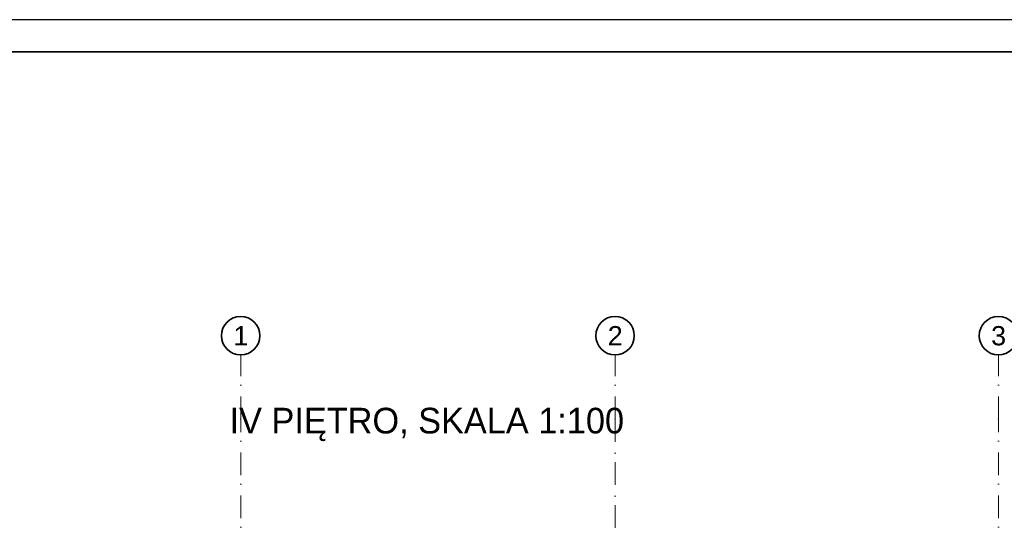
# Model space of a CAD drawing. Header units: millimetres. Extents: x 82175 to 237000, y 24756 to 471700.
# Tile 12 of 256: x 92022 to 107382, y 106247 to 114192. Entities that reach past the tile are written whole.
import ezdxf

# ---------------------------------------------------------------- set-up
doc = ezdxf.new("R2010")
doc.units = ezdxf.units.MM
doc.linetypes.add('Kropki i Kreski', pattern=[6.702778, 3.527778, -1.763889, 0, -1.411111])
doc.layers.add('CP_FRREF', color=251, linetype='Continuous', lineweight=35)
for name, color, linetype in [('CP_LINENORM', 253, 'Continuous'), ('Konstrukcja - Siatka mod', 8, 'Continuous'), ('Opisy - Tekst', 8, 'Continuous')]:
    doc.layers.add(name, color=color, linetype=linetype)
doc.styles.add('STYL_AUTOMATYCZNY_1', font='arial.ttf')
doc.styles.add('STYL_AUTOMATYCZNY_6', font='txt')

msp = doc.modelspace()

# ---------------------------------------------------------------- linework, layer by layer
at = {"layer": 'CP_FRREF'}
msp.add_line((136675, 113692), (83675, 113692), dxfattribs=at)
at = {"layer": 'CP_LINENORM', "linetype": 'Continuous'}
msp.add_line((137175, 114192), (82175, 114192), dxfattribs=at)
at = {"layer": 'Konstrukcja - Siatka mod', "color": 8, "linetype": 'Kropki i Kreski', "lineweight": 13, "ltscale": 100}
for p, q in [((95470, 107965), (95470, 108965)), ((101310, 107965), (101310, 108965)), ((107290, 107965), (107290, 108965)), ((95470, 91000), (95470, 107965)), ((101310, 107965), (101310, 91000)), ((107290, 91000), (107290, 107965))]:
    msp.add_line(p, q, dxfattribs=at)
at = {"layer": 'Konstrukcja - Siatka mod', "color": 8, "linetype": 'Continuous', "lineweight": 35, "ltscale": 100}
for centre in [(95470, 109265), (101310, 109265), (107290, 109265)]:
    msp.add_circle(centre, 300, dxfattribs=at)
at = {"layer": 'Konstrukcja - Siatka mod', "color": 8, "linetype": 'Kropki i Kreski', "lineweight": 13, "ltscale": 100}
for p in [(95470, 107965), (95470, 107965), (101310, 107965), (101310, 107965), (107290, 107965), (107290, 107965)]:
    msp.add_point(p, dxfattribs=at)

# ---------------------------------------------------------------- texts
at = {"layer": 'Konstrukcja - Siatka mod', "color": 8, "linetype": 'Continuous', "lineweight": 13, "char_height": 300, "attachment_point": 1, "style": 'STYL_AUTOMATYCZNY_1'}
for s, insert in [('\\A1;{\\pql;\\pt0;\\fArial|b0|i0|c238|p0;\\W1.000000;1}', (95356, 109415)), ('\\A1;{\\pql;\\pt0;\\fArial|b0|i0|c238|p0;\\W1.000000;2}', (101196, 109415)), ('\\A1;{\\pql;\\pt0;\\fArial|b0|i0|c238|p0;\\W1.000000;3}', (107176, 109415))]:
    msp.add_mtext(s, dxfattribs=dict(at, insert=insert))
at = {"layer": 'Opisy - Tekst', "color": 8, "linetype": 'Continuous', "lineweight": 13, "insert": (95296, 108141), "char_height": 400, "attachment_point": 1, "style": 'STYL_AUTOMATYCZNY_6'}
msp.add_mtext('\\A1;{\\pql;\\fGeneva CE|b0|i0|c0|p0;\\W1.000000;IV PIĘTRO, SKALA 1:100}', dxfattribs=at)

doc.saveas('drawing.dxf')
